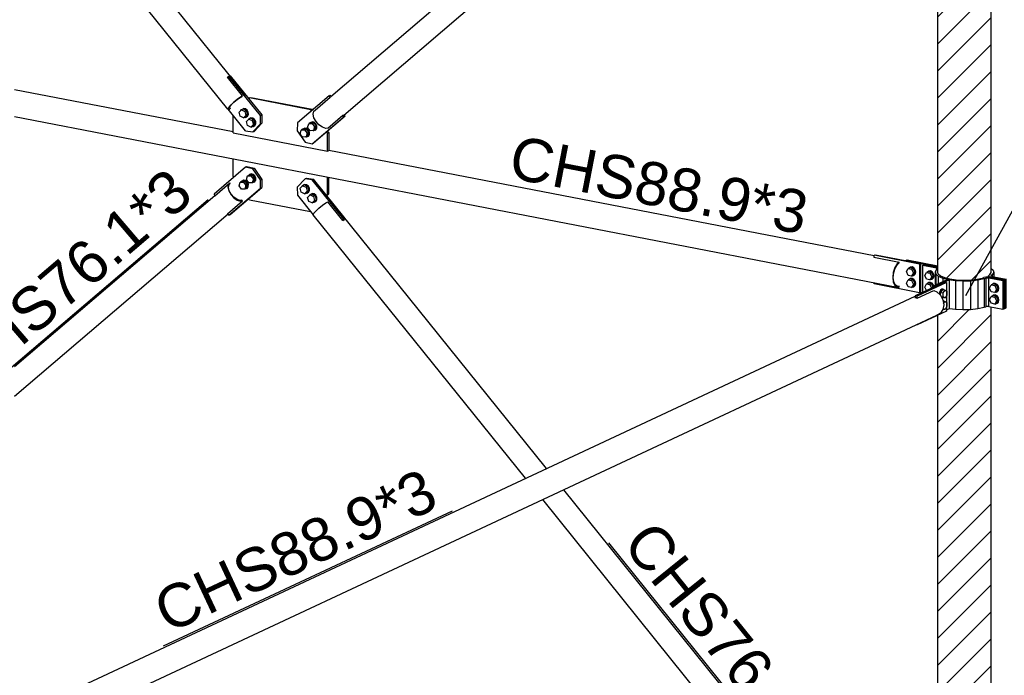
# Model space of a CAD drawing. Header units: millimetres. Extents: x 0 to 142951, y 0 to 27942.
# Tile 38 of 70: x 48981 to 52254, y 9343 to 11522. Entities that reach past the tile are written whole.
import ezdxf

# ---------------------------------------------------------------- set-up
doc = ezdxf.new("R2010")
doc.units = ezdxf.units.MM
doc.styles.add('Arial', font='ARIAL.TTF', dxfattribs={"height": 0.2})

# ---------------------------------------------------------------- blocks, each defined once
blk = doc.blocks.new('Bolt-66048 - 51816')
at = {"color": 7}
for p, q in [((51928.2, 10684.6), (51934, 10694.9)), ((51934, 10672), (51928.2, 10684.6)), ((51939.4, 10697.5), (51934, 10694.9)), ((51934, 10694.9), (51945.7, 10692.7)), ((51945.7, 10669.8), (51934, 10672)), ((51936.3, 10696), (51938.9, 10698.5)), ((51938.9, 10698.5), (51940.6, 10699.3)), ((51938.9, 10698.5), (51945.2, 10699.2)), ((51951.1, 10695.2), (51939.4, 10697.5)), ((51946.9, 10699.9), (51940.6, 10699.3)), ((51945.2, 10699.2), (51951.6, 10696.1)), ((51951.1, 10695.2), (51945.7, 10692.7)), ((51945.7, 10692.7), (51951.5, 10680.1)), ((51951.5, 10680.1), (51945.7, 10669.8)), ((51945.7, 10669.8), (51951.1, 10672.3)), ((51953.2, 10696.8), (51946.9, 10699.9)), ((51951.6, 10671.3), (51948, 10670.9)), ((51956.9, 10682.6), (51951.1, 10695.2)), ((51951.1, 10672.3), (51956.9, 10682.6)), ((51956.9, 10682.6), (51951.5, 10680.1)), ((51951.6, 10696.1), (51956.2, 10689.9)), ((51956.2, 10675.6), (51951.6, 10671.3)), ((51951.6, 10671.3), (51953.2, 10672)), ((51957.8, 10690.7), (51953.2, 10696.8)), ((51953.2, 10672), (51957.8, 10676.4)), ((51956.2, 10689.9), (51957.9, 10682.4)), ((51957.9, 10682.4), (51956.2, 10675.6)), ((51959.5, 10683.2), (51957.8, 10690.7)), ((51957.8, 10676.4), (51959.5, 10683.2)), ((51928.2, 10646.5), (51934, 10656.8)), ((51934, 10633.9), (51928.2, 10646.5)), ((51939.4, 10659.3), (51934, 10656.8)), ((51934, 10656.8), (51945.7, 10654.5)), ((51936.3, 10657.8), (51938.9, 10660.3)), ((51938.9, 10660.3), (51940.6, 10661.1)), ((51938.9, 10660.3), (51945.2, 10661)), ((51951.1, 10657.1), (51939.4, 10659.3)), ((51946.9, 10661.8), (51940.6, 10661.1)), ((51945.2, 10661), (51951.6, 10657.9)), ((51951.1, 10657.1), (51945.7, 10654.5)), ((51945.7, 10654.5), (51951.5, 10642)), ((51951.5, 10642), (51945.7, 10631.6)), ((51953.2, 10658.7), (51946.9, 10661.8)), ((51956.9, 10644.5), (51951.1, 10657.1)), ((51951.1, 10634.2), (51956.9, 10644.5)), ((51956.9, 10644.5), (51951.5, 10642)), ((51951.6, 10657.9), (51956.2, 10651.8)), ((51956.2, 10637.5), (51951.6, 10633.1)), ((51957.8, 10652.5), (51953.2, 10658.7)), ((51953.2, 10633.9), (51957.8, 10638.2)), ((51956.2, 10651.8), (51957.9, 10644.3)), ((51957.9, 10644.3), (51956.2, 10637.5)), ((51959.5, 10645.1), (51957.8, 10652.5)), ((51957.8, 10638.2), (51959.5, 10645.1)), ((51945.7, 10631.6), (51934, 10633.9)), ((51945.7, 10631.6), (51951.1, 10634.2)), ((51951.6, 10633.1), (51948, 10632.7)), ((51951.6, 10633.1), (51953.2, 10633.9))]:
    blk.add_line(p, q, dxfattribs=at)
blk = doc.blocks.new('Part-64531 - 51816')
at = {"color": 7}
for p, q in [((51867.6, 7690.2), (53280.3, 10420.6)), ((53270, 10356.1), (53303.7, 10421.2)), ((53280.3, 10420.6), (53287.9, 10423.3)), ((53287.9, 10423.3), (53292.4, 10423)), ((53303.7, 10421.2), (53312.4, 10418.6)), ((53312.4, 10418.6), (53325.6, 10411.8)), ((53325.6, 10411.8), (53336.8, 10403.4)), ((51931.4, 7650.6), (53344.2, 10381.1)), ((53336.8, 10403.4), (53344.3, 10394.6)), ((53346.9, 10386.8), (53344.2, 10381.1)), ((53344.3, 10394.6), (53346.9, 10386.8)), ((53261.5, 10357.7), (53262.3, 10359.2)), ((53261.5, 10357.7), (53265.4, 10357.5)), ((53265.4, 10357.5), (53270, 10356.1)), ((51922.6, 7756.5), (51924.6, 7755.9)), ((51890.9, 7690.8), (51924.6, 7755.9)), ((51923.6, 7754.8), (51924, 7754.7)), ((51875.1, 7692.9), (51867.6, 7690.2)), ((51870.1, 7688.6), (51877, 7691.1)), ((51879.7, 7692.6), (51875.1, 7692.9)), ((51877, 7691.1), (51878.9, 7691)), ((51891.9, 7689.1), (51890.9, 7690.8)), ((51899.6, 7688.1), (51890.9, 7690.8)), ((51867.6, 7690.2), (51864.9, 7684.5)), ((51864.9, 7684.5), (51865.2, 7683.6)), ((51867.6, 7683.3), (51870.1, 7688.6)), ((51867.7, 7683.1), (51867.6, 7683.3)), ((51891.9, 7689.1), (51899.6, 7686.7)), ((51912.8, 7681.4), (51899.6, 7688.1)), ((51899.6, 7686.7), (51911.8, 7680.6)), ((51911.8, 7680.6), (51922.1, 7672.8)), ((51924, 7673), (51912.8, 7681.4)), ((51915.5, 7650.1), (51925.3, 7669.1)), ((51922.1, 7672.8), (51929, 7664.7)), ((51931.5, 7664.2), (51924, 7673)), ((51929, 7664.7), (51931.4, 7657.5)), ((51934.1, 7656.4), (51931.5, 7664.2)), ((51916.5, 7648.4), (51915.5, 7650.1)), ((51922, 7649.7), (51915.5, 7650.1)), ((51916.5, 7648.4), (51923.9, 7647.9)), ((51928.9, 7652.2), (51922, 7649.7)), ((51923.9, 7647.9), (51931.4, 7650.6)), ((51931.4, 7657.5), (51928.9, 7652.2)), ((51931.4, 7650.6), (51934.1, 7656.4))]:
    blk.add_line(p, q, dxfattribs=at)
blk = doc.blocks.new('Part-80323 - 51816')
at = {"color": 7}
for p, q in [((49929.5, 10992.7), (49903.2, 10965.6)), ((49903.2, 10965.6), (49904.2, 10938.5)), ((49929.5, 10992.7), (49933.8, 10994.8)), ((49953.3, 10989.2), (49929.5, 10992.7)), ((49933.8, 10994.8), (49957.6, 10991.2)), ((49953.3, 10989.2), (49957.6, 10991.2)), ((50058.3, 10858.9), (49953.3, 10989.2)), ((50062.6, 10860.9), (49957.6, 10991.2)), ((49904.2, 10938.5), (49956.7, 10873.3)), ((50054.5, 10855), (50058.3, 10858.9)), ((50062.6, 10860.9), (50057.9, 10856)), ((50058.3, 10858.9), (50062.6, 10860.9))]:
    blk.add_line(p, q, dxfattribs=at)
blk = doc.blocks.new('Part-66089 - 51816')
at = {"color": 7}
for p, q in [((51870.8, 12851.4), (51920.9, 12894.1)), ((51916.8, 12890.2), (51914.8, 12880.3)), ((51914.8, 12880.3), (51917.4, 12868.2)), ((51920.9, 12894.1), (51916.8, 12890.2)), ((51917.2, 12879.2), (51919, 12888.2)), ((51919.6, 12868), (51917.2, 12879.2)), ((51917.4, 12868.2), (51924.1, 12855.7)), ((51919, 12888.2), (51922.6, 12891.7)), ((51925.8, 12856.5), (51919.6, 12868)), ((51922.6, 12891.7), (51920.9, 12894.1)), ((50014.8, 11266.4), (51871.8, 12852.4)), ((51870.8, 12851.4), (51871.9, 12852.4)), ((51913.1, 12791.3), (51963.2, 12834)), ((51924.1, 12855.7), (51934, 12844.6)), ((51934.9, 12846.3), (51925.8, 12856.5)), ((51934, 12844.6), (51945.5, 12836.7)), ((51945.5, 12839), (51934.9, 12846.3)), ((51956, 12835.7), (51945.5, 12839)), ((51945.5, 12836.7), (51956.9, 12833.1)), ((51961.5, 12836.4), (51956, 12835.7)), ((51956.9, 12833.1), (51963.2, 12834)), ((51963.2, 12834), (51961.5, 12836.4)), ((50058.2, 11204.7), (51915.2, 12790.7)), ((51913.1, 12791.3), (51914.7, 12791.5)), ((49962.6, 11221.6), (50012.7, 11264.3)), ((50012.7, 11264.3), (50014.8, 11266.4)), ((49956.6, 11207.8), (49958.5, 11217.6)), ((49959.2, 11195.7), (49956.6, 11207.8)), ((49958.5, 11217.6), (49962.6, 11221.6)), ((49965.9, 11183.2), (49959.2, 11195.7)), ((50004.9, 11161.5), (50055, 11204.2)), ((50055, 11204.2), (50058.2, 11204.7)), ((49975.8, 11172.1), (49965.9, 11183.2)), ((49987.3, 11164.2), (49975.8, 11172.1)), ((49998.7, 11160.6), (49987.3, 11164.2)), ((50004.9, 11161.5), (49998.7, 11160.6))]:
    blk.add_line(p, q, dxfattribs=at)
blk = doc.blocks.new('Bolt-66107 - 51816')
at = {"color": 7}
for p, q in [((49735, 10990.5), (49738.4, 11002.5)), ((49743.8, 11005), (49738.4, 11002.5)), ((49738.4, 11002.5), (49749.8, 11003.2)), ((49742.1, 11004.2), (49743.2, 11005.9)), ((49743.2, 11005.9), (49749, 11008.2)), ((49743.2, 11005.9), (49744.8, 11006.7)), ((49755.2, 11005.7), (49743.8, 11005)), ((49750.6, 11009), (49744.8, 11006.7)), ((49749, 11008.2), (49755.5, 11006.7)), ((49755.2, 11005.7), (49749.8, 11003.2)), ((49749.8, 11003.2), (49757.7, 10991.9)), ((49757.1, 11007.4), (49750.6, 11009)), ((49763.1, 10994.5), (49755.2, 11005.7)), ((49755.5, 11006.7), (49761, 11001.7)), ((49762.6, 11002.4), (49757.1, 11007.4)), ((49761, 11001.7), (49764, 10994.5)), ((49765.7, 10995.3), (49762.6, 11002.4)), ((49710.3, 10969.4), (49713.7, 10981.4)), ((49718.2, 10958.2), (49710.3, 10969.4)), ((49719.1, 10983.9), (49713.7, 10981.4)), ((49713.7, 10981.4), (49725.1, 10982.1)), ((49717.4, 10983.1), (49718.5, 10984.8)), ((49718.5, 10984.8), (49724.2, 10987.1)), ((49718.5, 10984.8), (49720.1, 10985.6)), ((49730.5, 10984.6), (49719.1, 10983.9)), ((49725.9, 10987.9), (49720.1, 10985.6)), ((49724.2, 10987.1), (49730.8, 10985.6)), ((49730.5, 10984.6), (49725.1, 10982.1)), ((49725.1, 10982.1), (49733, 10970.8)), ((49732.4, 10986.3), (49725.9, 10987.9)), ((49733, 10970.8), (49729.5, 10958.9)), ((49738.4, 10973.4), (49730.5, 10984.6)), ((49730.8, 10985.6), (49736.3, 10980.6)), ((49737.9, 10981.3), (49732.4, 10986.3)), ((49738.4, 10973.4), (49733, 10970.8)), ((49734.9, 10961.4), (49738.4, 10973.4)), ((49742.9, 10979.3), (49735, 10990.5)), ((49739.1, 10966.1), (49735.6, 10960.5)), ((49736.3, 10980.6), (49739.3, 10973.4)), ((49737.2, 10961.2), (49740.7, 10966.8)), ((49741, 10974.2), (49737.9, 10981.3)), ((49739.3, 10973.4), (49739.1, 10966.1)), ((49740.7, 10966.8), (49741, 10974.2)), ((49754.2, 10980), (49742.9, 10979.3)), ((49754.5, 10979.3), (49752, 10979.9)), ((49757.7, 10991.9), (49754.2, 10980)), ((49759.6, 10982.5), (49754.2, 10980)), ((49760.3, 10981.6), (49754.5, 10979.3)), ((49763.1, 10994.5), (49757.7, 10991.9)), ((49759.6, 10982.5), (49763.1, 10994.5)), ((49763.8, 10987.2), (49760.3, 10981.6)), ((49760.3, 10981.6), (49761.9, 10982.3)), ((49761.9, 10982.3), (49765.4, 10987.9)), ((49764, 10994.5), (49763.8, 10987.2)), ((49765.4, 10987.9), (49765.7, 10995.3)), ((49729.5, 10958.9), (49718.2, 10958.2)), ((49729.8, 10958.2), (49727.3, 10958.7)), ((49734.9, 10961.4), (49729.5, 10958.9)), ((49735.6, 10960.5), (49729.8, 10958.2)), ((49735.6, 10960.5), (49737.2, 10961.2))]:
    blk.add_line(p, q, dxfattribs=at)
blk = doc.blocks.new('Bolt-66105 - 51816')
at = {"color": 7}
for p, q in [((49913.4, 10961.8), (49921.3, 10970)), ((49919.7, 10968.3), (49920.9, 10970.7)), ((49920.9, 10970.7), (49926.4, 10973.6)), ((49926.7, 10972.5), (49921.3, 10970)), ((49921.3, 10970), (49932.7, 10964.9)), ((49926.4, 10973.6), (49928.1, 10974.4)), ((49926.4, 10973.6), (49933, 10972.7)), ((49938.1, 10967.4), (49926.7, 10972.5)), ((49934.6, 10973.4), (49928.1, 10974.4)), ((49938.1, 10967.4), (49932.7, 10964.9)), ((49932.7, 10964.9), (49936.1, 10951.6)), ((49933, 10972.7), (49938.7, 10968.1)), ((49940.4, 10968.9), (49934.6, 10973.4)), ((49938.1, 10967.4), (49941.6, 10954.1)), ((49938.7, 10968.1), (49942.2, 10961.2)), ((49943.9, 10961.9), (49940.4, 10968.9)), ((49916.9, 10948.5), (49913.4, 10961.8)), ((49928.2, 10943.4), (49916.9, 10948.5)), ((49936.1, 10951.6), (49928.2, 10943.4)), ((49928.2, 10943.4), (49933.6, 10946)), ((49933.9, 10944.9), (49931.9, 10945.2)), ((49941.6, 10954.1), (49933.6, 10946)), ((49939.5, 10947.7), (49933.9, 10944.9)), ((49933.9, 10944.9), (49935.6, 10945.6)), ((49935.6, 10945.6), (49941.1, 10948.5)), ((49936.1, 10951.6), (49941.6, 10954.1)), ((49938.1, 10931.2), (49946, 10939.3)), ((49941.6, 10917.9), (49938.1, 10931.2)), ((49942.5, 10953.7), (49939.5, 10947.7)), ((49941.1, 10948.5), (49944.1, 10954.5)), ((49942.2, 10961.2), (49942.5, 10953.7)), ((49944.1, 10954.5), (49943.9, 10961.9)), ((49944.4, 10937.6), (49945.6, 10940.1)), ((49945.6, 10940.1), (49951.2, 10943)), ((49951.4, 10941.9), (49946, 10939.3)), ((49946, 10939.3), (49957.4, 10934.2)), ((49951.2, 10943), (49952.8, 10943.7)), ((49951.2, 10943), (49957.7, 10942)), ((49962.8, 10936.8), (49951.4, 10941.9)), ((49959.3, 10942.7), (49952.8, 10943.7)), ((49962.8, 10936.8), (49957.4, 10934.2)), ((49957.4, 10934.2), (49960.9, 10920.9)), ((49957.7, 10942), (49963.5, 10937.4)), ((49965.1, 10938.2), (49959.3, 10942.7)), ((49962.8, 10936.8), (49966.3, 10923.5)), ((49963.5, 10937.4), (49966.9, 10930.5)), ((49968.6, 10931.2), (49965.1, 10938.2)), ((49968.8, 10923.8), (49968.6, 10931.2)), ((49952.9, 10912.8), (49941.6, 10917.9)), ((49960.9, 10920.9), (49952.9, 10912.8)), ((49952.9, 10912.8), (49958.4, 10915.3)), ((49958.6, 10914.2), (49956.6, 10914.5)), ((49966.3, 10923.5), (49958.4, 10915.3)), ((49964.2, 10917.1), (49958.6, 10914.2)), ((49958.6, 10914.2), (49960.3, 10914.9)), ((49960.3, 10914.9), (49965.8, 10917.8)), ((49960.9, 10920.9), (49966.3, 10923.5)), ((49967.2, 10923), (49964.2, 10917.1)), ((49965.8, 10917.8), (49968.8, 10923.8)), ((49966.9, 10930.5), (49967.2, 10923))]:
    blk.add_line(p, q, dxfattribs=at)
blk = doc.blocks.new('Part-66103 - 51816')
at = {"color": 7}
for p, q in [((49690.1, 11001.2), (49690.1, 11059.2)), ((49692.3, 10998.2), (49690.1, 11001.2)), ((50003.7, 10940.5), (50003.7, 10998.6)), ((50008, 10942.5), (50008, 10997.8)), ((50000.8, 10937.6), (50003.7, 10940.5)), ((50008, 10942.5), (50001.9, 10936.2)), ((50003.7, 10940.5), (50008, 10942.5)), ((49744.9, 10923.3), (49742.1, 10927.4)), ((49744.9, 10923.3), (49948, 10884))]:
    blk.add_line(p, q, dxfattribs=at)
blk = doc.blocks.new('Part-66037 - 51816')
at = {"color": 7}
for p, q in [((51964.4, 10596.4), (52019, 10622)), ((52019, 10622), (52029.5, 10617.6)), ((52029.5, 10617.6), (52041.7, 10606)), ((52041.7, 10606), (52049.8, 10590.7)), ((49047, 9242.1), (51957.8, 10602.9)), ((51956.8, 10597.9), (51957.8, 10598.3)), ((51956.8, 10597.9), (51960.6, 10598)), ((51960.6, 10598), (51964.4, 10596.4)), ((52049.8, 10590.7), (52052.6, 10573.9)), ((52052.6, 10573.9), (52049.8, 10558.3)), ((49033, 9138.3), (52029.5, 10539.2)), ((52041.7, 10546.1), (52029.5, 10539.2)), ((52049.8, 10558.3), (52041.7, 10546.1)), ((48998.1, 9209.7), (49052.7, 9235.2)), ((49051.8, 9235.6), (49052.7, 9235.2)), ((48998.1, 9206.8), (48998.1, 9209.7)), ((49008.6, 9205.3), (48998.1, 9209.7)), ((48998.1, 9206.8), (49007.7, 9202.8)), ((49007.7, 9202.8), (49019, 9192.1)), ((49020.8, 9193.8), (49008.6, 9205.3)), ((49019, 9192.1), (49026.5, 9177.8)), ((49028.9, 9178.4), (49020.8, 9193.8)), ((49026.5, 9177.8), (49029.2, 9162.1)), ((49031.7, 9161.7), (49028.9, 9178.4)), ((49021.7, 9140.5), (49021.9, 9140.6)), ((49026.5, 9147.5), (49021.8, 9140.5)), ((49024.8, 9139.9), (49028.9, 9146)), ((49029.2, 9162.1), (49026.5, 9147.5)), ((49028.9, 9146), (49031.7, 9161.7))]:
    blk.add_line(p, q, dxfattribs=at)
blk = doc.blocks.new('Part-66039 - 51816')
at = {"color": 7}
for p, q in [((48963.9, 11290.2), (49690.1, 11149.7)), ((48963.9, 11199.7), (51897.8, 10632.2)), ((50008, 11088.3), (51820.7, 10737.6)), ((51819.6, 10732.5), (51820.7, 10733.5)), ((51819.6, 10732.5), (51904.6, 10716.1)), ((51897.8, 10710.6), (51890, 10697.7)), ((51891.1, 10696.3), (51898.4, 10708.2)), ((51904.6, 10716.1), (51897.8, 10710.6)), ((51898.4, 10708.2), (51904.6, 10713.3)), ((51904.6, 10713.3), (51904.6, 10716.1)), ((51884.8, 10681.6), (51882.9, 10664.5)), ((51884.6, 10665.2), (51886.3, 10681.2)), ((51890, 10697.7), (51884.8, 10681.6)), ((51886.3, 10681.2), (51891.1, 10696.3)), ((51882.9, 10664.5), (51884.8, 10649.1)), ((51886.3, 10650.9), (51884.6, 10665.2)), ((51884.8, 10649.1), (51890, 10637.8)), ((51891.1, 10640.3), (51886.3, 10650.9)), ((51890, 10637.8), (51897.8, 10632.2)), ((51898.4, 10635.2), (51891.1, 10640.3)), ((51894.7, 10637.8), (51904.6, 10635.9)), ((51897.8, 10632.2), (51904.6, 10633)), ((51904.6, 10635.9), (51898.4, 10635.2)), ((51904.6, 10633), (51904.6, 10635.9))]:
    blk.add_line(p, q, dxfattribs=at)
blk = doc.blocks.new('Part-66040 - 51816')
at = {"color": 7}
for p, q in [((51982.6, 10705.9), (51986.9, 10707.9)), ((51982.6, 10615.8), (51982.6, 10705.9)), ((51982.6, 10705.9), (52028.8, 10697)), ((51986.9, 10707.9), (52032.2, 10699.2)), ((52028.1, 10691.7), (52023.6, 10684.1)), ((52023.6, 10684.1), (52025.7, 10676.5)), ((52023.6, 10684.1), (52023.6, 10639.4)), ((52025.7, 10676.5), (52034.3, 10669.3)), ((52025.7, 10676.5), (52025.7, 10640.4)), ((52028.1, 10691.7), (52031.7, 10693.9)), ((52028.8, 10697), (52028.8, 10692.1)), ((52028.8, 10697), (52031.4, 10696.2)), ((52031.4, 10696.2), (52032.2, 10695.4)), ((52031.7, 10693.9), (52032.2, 10694.6)), ((52031.7, 10684), (52032.2, 10684.8)), ((52033.6, 10677), (52031.7, 10684)), ((52033.6, 10677), (52041.5, 10670.4)), ((52034.3, 10669.3), (52048.8, 10663)), ((52034.3, 10669.3), (52034.3, 10644.4)), ((52041.5, 10670.4), (52054.8, 10664.7)), ((52048.8, 10663), (52068.2, 10658.1)), ((52048.8, 10663), (52048.8, 10651.2)), ((52054.8, 10664.7), (52072.6, 10660.1)), ((52068.2, 10658.1), (52091.2, 10654.8)), ((52068.2, 10658.1), (52068.2, 10657.9)), ((52072.6, 10660.1), (52093.7, 10657.1)), ((52091.2, 10654.8), (52116.3, 10653.5)), ((52091.2, 10654.8), (52091.2, 10559.4)), ((52093.7, 10657.1), (52116.7, 10655.9)), ((52116.3, 10653.5), (52141.6, 10654.1)), ((52116.3, 10653.5), (52116.3, 10558.1)), ((52116.7, 10655.9), (52139.9, 10656.5)), ((52139.9, 10656.5), (52161.9, 10658.8)), ((52141.6, 10654.1), (52165.6, 10656.7)), ((52141.6, 10654.1), (52141.6, 10558.7)), ((52161.9, 10658.8), (52181.1, 10662.8)), ((52165.6, 10656.7), (52186.5, 10661)), ((52165.6, 10656.7), (52165.6, 10561.3)), ((52181.1, 10662.8), (52185.8, 10664.5)), ((52191.9, 10665.8), (52185.8, 10664.5)), ((52186.5, 10661), (52191.9, 10662.9)), ((52186.5, 10661), (52186.5, 10565.7)), ((52199.5, 10666.2), (52191.9, 10665.8)), ((52191.9, 10662.9), (52195, 10663.6)), ((52191.9, 10662.9), (52191.9, 10567.6)), ((52195, 10663.6), (52198.7, 10663.8)), ((52198.7, 10663.8), (52202.3, 10663.4)), ((52206.7, 10665.4), (52199.5, 10666.2)), ((52202.3, 10663.4), (52248.6, 10654.5)), ((52202.3, 10568), (52202.3, 10663.4)), ((52206.7, 10665.4), (52252.9, 10656.5)), ((52252.9, 10656.5), (52248.6, 10654.5)), ((52248.6, 10654.5), (52248.6, 10559.1)), ((52252.9, 10561.1), (52252.9, 10656.5)), ((52071.3, 10562.3), (52091.2, 10559.4)), ((52091.2, 10559.4), (52116.3, 10558.1)), ((52116.3, 10558.1), (52141.6, 10558.7)), ((52141.6, 10558.7), (52165.6, 10561.3)), ((52165.6, 10561.3), (52186.5, 10565.7)), ((52186.5, 10565.7), (52191.9, 10567.6)), ((52195, 10568.2), (52191.9, 10567.6)), ((52198.7, 10568.4), (52195, 10568.2)), ((52202.3, 10568), (52198.7, 10568.4)), ((52202.3, 10568), (52248.6, 10559.1)), ((52248.6, 10559.1), (52252.9, 10561.1))]:
    blk.add_line(p, q, dxfattribs=at)
blk = doc.blocks.new('Part-66041 - 51816')
at = {"color": 7}
for p, q in [((51926, 10721.2), (51930.3, 10723.2)), ((51926, 10721.2), (52032.2, 10700.6)), ((51930.3, 10723.2), (52032.2, 10703.5)), ((52203, 10672.5), (52201.5, 10670.3)), ((52201.5, 10666), (52201.5, 10670.3)), ((52201.5, 10670.3), (52203.6, 10668.1)), ((52203, 10672.5), (52206.1, 10674.5)), ((52206.1, 10674.5), (52210.3, 10681.4)), ((52209.5, 10670.4), (52210.2, 10671.5)), ((52210.5, 10669.3), (52209.5, 10670.4)), ((52209.8, 10694.3), (52216.2, 10688.9)), ((52210.3, 10681.4), (52209.8, 10683.2)), ((52213.8, 10673.8), (52210.2, 10671.5)), ((52210.2, 10671.5), (52210.2, 10669.6)), ((52213.1, 10668.5), (52210.5, 10669.3)), ((52218.3, 10681.3), (52213.8, 10673.8)), ((52213.8, 10673.8), (52213.8, 10668.3)), ((52216.2, 10688.9), (52218.3, 10681.3)), ((52218.3, 10681.3), (52218.3, 10667.5)), ((52203.6, 10668.1), (52208.8, 10666.4)), ((52208.8, 10666.4), (52255, 10657.5)), ((52208.8, 10665), (52208.8, 10666.4)), ((52213.1, 10668.5), (52259.4, 10659.5)), ((52259.4, 10659.5), (52255, 10657.5)), ((52255, 10657.5), (52255, 10562.1)), ((52259.4, 10564.2), (52259.4, 10659.5)), ((51976.4, 10616), (51981.1, 10615.1)), ((52252.9, 10562.6), (52255, 10562.1)), ((52255, 10562.1), (52259.4, 10564.2))]:
    blk.add_line(p, q, dxfattribs=at)
blk = doc.blocks.new('Part-66044 - 51816')
at = {"color": 7}
for p, q in [((51820.7, 10738.7), (51825, 10740.7)), ((51972.1, 10709.4), (51820.7, 10738.7)), ((51820.7, 10732.3), (51820.7, 10738.7)), ((51825, 10740.7), (51976.4, 10711.4)), ((51976.4, 10711.4), (51972.1, 10709.4)), ((51972.1, 10709.4), (51972.1, 10614)), ((51976.4, 10616), (51976.4, 10711.4)), ((51820.7, 10643.3), (51820.7, 10647.2)), ((51972.1, 10614), (51820.7, 10643.3)), ((51972.1, 10614), (51976.4, 10616))]:
    blk.add_line(p, q, dxfattribs=at)
blk = doc.blocks.new('Bolt-66046 - 51816')
at = {"color": 7}
for p, q in [((52204.6, 10629.7), (52210.5, 10640)), ((52215.9, 10642.6), (52210.5, 10640)), ((52210.5, 10640), (52222.1, 10637.8)), ((52212.7, 10641.1), (52215.4, 10643.6)), ((52215.4, 10643.6), (52217, 10644.4)), ((52215.4, 10643.6), (52221.7, 10644.3)), ((52227.5, 10640.3), (52215.9, 10642.6)), ((52223.3, 10645), (52217, 10644.4)), ((52221.7, 10644.3), (52228, 10641.2)), ((52227.5, 10640.3), (52222.1, 10637.8)), ((52222.1, 10637.8), (52227.9, 10625.2)), ((52229.6, 10641.9), (52223.3, 10645)), ((52233.4, 10627.7), (52227.5, 10640.3)), ((52228, 10641.2), (52232.6, 10635)), ((52234.2, 10635.8), (52229.6, 10641.9)), ((52210.5, 10617.1), (52204.6, 10629.7)), ((52222.1, 10614.9), (52210.5, 10617.1)), ((52215.9, 10604.4), (52210.5, 10601.9)), ((52212.7, 10602.9), (52215.4, 10605.4)), ((52215.4, 10605.4), (52217, 10606.2)), ((52215.4, 10605.4), (52221.7, 10606.1)), ((52227.5, 10602.2), (52215.9, 10604.4)), ((52223.3, 10606.9), (52217, 10606.2)), ((52221.7, 10606.1), (52228, 10603)), ((52227.9, 10625.2), (52222.1, 10614.9)), ((52222.1, 10614.9), (52227.5, 10617.4)), ((52229.6, 10603.8), (52223.3, 10606.9)), ((52228, 10616.4), (52224.5, 10616)), ((52227.5, 10617.4), (52233.4, 10627.7)), ((52233.4, 10627.7), (52227.9, 10625.2)), ((52232.6, 10620.7), (52228, 10616.4)), ((52228, 10616.4), (52229.6, 10617.1)), ((52229.6, 10617.1), (52234.2, 10621.5)), ((52234.2, 10597.6), (52229.6, 10603.8)), ((52232.6, 10635), (52234.3, 10627.5)), ((52234.3, 10627.5), (52232.6, 10620.7)), ((52235.9, 10628.3), (52234.2, 10635.8)), ((52234.2, 10621.5), (52235.9, 10628.3)), ((52204.6, 10591.6), (52210.5, 10601.9)), ((52210.5, 10579), (52204.6, 10591.6)), ((52210.5, 10601.9), (52222.1, 10599.6)), ((52222.1, 10576.7), (52210.5, 10579)), ((52227.5, 10602.2), (52222.1, 10599.6)), ((52222.1, 10599.6), (52227.9, 10587.1)), ((52227.9, 10587.1), (52222.1, 10576.7)), ((52222.1, 10576.7), (52227.5, 10579.3)), ((52228, 10578.2), (52224.5, 10577.8)), ((52233.4, 10589.6), (52227.5, 10602.2)), ((52227.5, 10579.3), (52233.4, 10589.6)), ((52233.4, 10589.6), (52227.9, 10587.1)), ((52228, 10603), (52232.6, 10596.9)), ((52232.6, 10582.6), (52228, 10578.2)), ((52228, 10578.2), (52229.6, 10579)), ((52229.6, 10579), (52234.2, 10583.3)), ((52232.6, 10596.9), (52234.3, 10589.4)), ((52234.3, 10589.4), (52232.6, 10582.6)), ((52235.9, 10590.2), (52234.2, 10597.6)), ((52234.2, 10583.3), (52235.9, 10590.2))]:
    blk.add_line(p, q, dxfattribs=at)
blk = doc.blocks.new('Bolt-66047 - 51816')
at = {"color": 7}
for p, q in [((51989.1, 10671.4), (51994.9, 10681.7)), ((51994.9, 10658.8), (51989.1, 10671.4)), ((52000.3, 10684.2), (51994.9, 10681.7)), ((51994.9, 10681.7), (52006.6, 10679.5)), ((51997.2, 10682.8), (51999.9, 10685.3)), ((51999.9, 10685.3), (52006.2, 10686)), ((51999.9, 10685.3), (52001.5, 10686)), ((52012, 10682), (52000.3, 10684.2)), ((52007.8, 10686.7), (52001.5, 10686)), ((52006.2, 10686), (52012.5, 10682.8)), ((52012, 10682), (52006.6, 10679.5)), ((52006.6, 10679.5), (52012.4, 10666.9)), ((52014.1, 10683.6), (52007.8, 10686.7)), ((52017.8, 10669.4), (52012, 10682)), ((52012, 10659.1), (52017.8, 10669.4)), ((52017.8, 10669.4), (52012.4, 10666.9)), ((52012.5, 10682.8), (52017.1, 10676.7)), ((52018.7, 10677.5), (52014.1, 10683.6)), ((52017.1, 10676.7), (52018.8, 10669.2)), ((52018.8, 10669.2), (52017.1, 10662.4)), ((52020.4, 10670), (52018.7, 10677.5)), ((52018.7, 10663.2), (52020.4, 10670)), ((51989.1, 10633.2), (51994.9, 10643.6)), ((52006.6, 10656.6), (51994.9, 10658.8)), ((52000.3, 10646.1), (51994.9, 10643.6)), ((51994.9, 10643.6), (52006.6, 10641.3)), ((51997.2, 10644.6), (51999.9, 10647.1)), ((51999.9, 10647.1), (52001.5, 10647.9)), ((51999.9, 10647.1), (52006.2, 10647.8)), ((52012, 10643.8), (52000.3, 10646.1)), ((52007.8, 10648.6), (52001.5, 10647.9)), ((52006.2, 10647.8), (52012.5, 10644.7)), ((52012.4, 10666.9), (52006.6, 10656.6)), ((52006.6, 10656.6), (52012, 10659.1)), ((52012, 10643.8), (52006.6, 10641.3)), ((52006.6, 10641.3), (52012, 10629.6)), ((52014.1, 10645.5), (52007.8, 10648.6)), ((52012.5, 10658.1), (52008.9, 10657.7)), ((52015.9, 10635.3), (52012, 10643.8)), ((52017.1, 10662.4), (52012.5, 10658.1)), ((52012.5, 10658.1), (52014.1, 10658.8)), ((52012.5, 10644.7), (52017.1, 10638.6)), ((52014.1, 10658.8), (52018.7, 10663.2)), ((52018.7, 10639.3), (52014.1, 10645.5)), ((52017.1, 10638.6), (52017.5, 10636.6)), ((52019.2, 10637.4), (52018.7, 10639.3)), ((51994.6, 10621.4), (51989.1, 10633.2))]:
    blk.add_line(p, q, dxfattribs=at)
blk = doc.blocks.new('Part-66054 - 51816')
at = {"color": 7}
for p, q in [((52015.9, 10635.9), (52064.6, 10658.6)), ((52071.3, 10657.3), (52022.7, 10634.6)), ((52064.6, 10658.6), (52071.3, 10657.3)), ((52071.3, 10561.9), (52071.3, 10657.3)), ((52022.7, 10634.6), (52015.9, 10635.9)), ((52015.9, 10631.4), (52015.9, 10635.9)), ((52061.9, 10557.5), (52071.3, 10561.9))]:
    blk.add_line(p, q, dxfattribs=at)
blk = doc.blocks.new('Part-66055 - 51816')
at = {"color": 7}
for p, q in [((52055.1, 10649.7), (51957.8, 10604.2)), ((52061.9, 10648.4), (51964.5, 10602.9)), ((52055.1, 10649.7), (52061.9, 10648.4)), ((52061.9, 10648.4), (52061.9, 10553.1)), ((51957.8, 10604.2), (51957.8, 10597.9)), ((51964.5, 10602.9), (51957.8, 10604.2)), ((51964.5, 10596.5), (51964.5, 10602.9)), ((52061.9, 10553.1), (51964.5, 10507.5)), ((51964.5, 10507.5), (51962.5, 10507.9)), ((51964.5, 10507.5), (51964.5, 10508.8))]:
    blk.add_line(p, q, dxfattribs=at)
blk = doc.blocks.new('Bolt-66056 - 51816')
at = {"color": 7}
for p, q in [((52038.6, 10616.1), (52037.7, 10609.8)), ((52041.6, 10622.7), (52038.6, 10616.1)), ((52040, 10607.9), (52041.1, 10615.6)), ((52040.1, 10607.5), (52040, 10607.9)), ((52041.1, 10615.6), (52044.1, 10622.2)), ((52045.6, 10626.5), (52041.6, 10622.7)), ((52048.2, 10625), (52041.7, 10615.3)), ((52041.7, 10606), (52041.7, 10615.3)), ((52041.7, 10615.3), (52050.1, 10613.7)), ((52044.1, 10622.2), (52048.2, 10626)), ((52049.7, 10626.5), (52045.6, 10626.5)), ((52048.2, 10626), (52052.2, 10626)), ((52048.2, 10625), (52056.6, 10623.3)), ((52049.7, 10626.5), (52052.2, 10626)), ((52050.1, 10613.7), (52056.6, 10623.3)), ((52050.1, 10600.5), (52050.1, 10613.7)), ((52052.2, 10626), (52053.9, 10623.8)), ((52056.6, 10623.3), (52063.1, 10619.8)), ((52063.1, 10606.5), (52056.6, 10596.9)), ((52063.1, 10619.8), (52063.1, 10606.5)), ((52044, 10601.7), (52050.1, 10600.5)), ((52044.6, 10600.5), (52048.2, 10598.5)), ((52046.2, 10597.4), (52048.2, 10597.4)), ((52048.2, 10598.5), (52056.6, 10596.9)), ((52048.2, 10597.4), (52049.1, 10598.3)), ((52056.6, 10596.9), (52050.1, 10600.5)), ((52050.2, 10588.3), (52052.2, 10587.9)), ((52050.2, 10587.9), (52052.2, 10587.9)), ((52050.5, 10586.4), (52056.6, 10585.2)), ((52051.9, 10578.2), (52056.6, 10585.2)), ((52052.2, 10587.9), (52053.9, 10585.7)), ((52056.6, 10585.2), (52063.1, 10581.6)), ((52063.1, 10581.6), (52063.1, 10568.4)), ((52050.1, 10560), (52056.6, 10558.7)), ((52056.6, 10558.7), (52050.5, 10562.1)), ((52063.1, 10568.4), (52056.6, 10558.7))]:
    blk.add_line(p, q, dxfattribs=at)
blk = doc.blocks.new('Part-66088 - 51816')
at = {"color": 7}
for p, q in [((47734.1, 13677.4), (47745.6, 13686.8)), ((47745.6, 13686.8), (47757, 13694.8)), ((47757, 13694.8), (47763.2, 13698.3)), ((47813.3, 13636.2), (47763.2, 13698.3)), ((47773.9, 13701.1), (47774.7, 13700.4)), ((49732.9, 11270.3), (47774.7, 13700.4)), ((47714.9, 13655), (47717.4, 13660.2)), ((49673.1, 11224.9), (47714.9, 13655)), ((47717.4, 13660.2), (47724.2, 13668.1)), ((47724.2, 13668.1), (47734.1, 13677.4)), ((47813.3, 13636.2), (47816.5, 13638)), ((47816.2, 13637.9), (47816.2, 13637.9)), ((47816.5, 13638), (47818.7, 13638.7)), ((47818.7, 13638.7), (47817.9, 13639.7)), ((49674.7, 11332.2), (49671.4, 11330.3)), ((49721.5, 11268.2), (49671.4, 11330.3)), ((49671.9, 11329.8), (49673, 11330.4)), ((49673, 11330.4), (49673.2, 11330.5)), ((49674.9, 11332.3), (49674.7, 11332.2)), ((49715.2, 11264.7), (49703.8, 11256.7)), ((49703.8, 11256), (49714.2, 11263.3)), ((49714.2, 11263.3), (49719.7, 11266.5)), ((49721.5, 11268.2), (49715.2, 11264.7)), ((49719.7, 11266.5), (49721.5, 11268.2)), ((49732.9, 11270.3), (49732.2, 11271)), ((49732.8, 11270.1), (49732.9, 11270.3)), ((49675.7, 11230.1), (49673.1, 11224.9)), ((49675.5, 11226.7), (49677.8, 11231.5)), ((49677.3, 11225.1), (49675.5, 11226.7)), ((49682.4, 11238), (49675.7, 11230.1)), ((49680.9, 11226.3), (49677.3, 11225.1)), ((49677.4, 11230.6), (49680.9, 11226.3)), ((49677.8, 11231.5), (49684.1, 11238.8)), ((49680.9, 11226.3), (49679.2, 11224.5)), ((49692.3, 11247.3), (49682.4, 11238)), ((49684.1, 11238.8), (49693.2, 11247.3)), ((49703.8, 11256.7), (49692.3, 11247.3)), ((49693.2, 11247.3), (49703.8, 11256)), ((49673.1, 11224.9), (49675.1, 11223.2)), ((49675.1, 11223.2), (49679.2, 11224.5))]:
    blk.add_line(p, q, dxfattribs=at)
blk = doc.blocks.new('Part-66090 - 51816')
at = {"color": 7}
for p, q in [((49975.8, 10895.5), (49987.3, 10904.9)), ((49987.3, 10904.9), (49998.7, 10912.9)), ((49998.7, 10912.9), (50004.9, 10916.5)), ((50055, 10854.4), (50004.9, 10916.5)), ((50016.4, 10918.5), (50015.6, 10919.2)), ((50732.4, 10030), (50016.4, 10918.5)), ((49956.6, 10873.2), (49959.2, 10878.4)), ((50662.4, 9997.3), (49956.6, 10873.2)), ((49959.2, 10878.4), (49965.9, 10886.2)), ((49965.9, 10886.2), (49975.8, 10895.5)), ((50055, 10854.4), (50058.2, 10856.2)), ((50057.9, 10856), (50057.9, 10856)), ((50058.2, 10856.2), (50060.4, 10856.9)), ((50060.4, 10856.9), (50059.6, 10857.8)), ((51903.8, 8576.3), (50789.3, 9959.4)), ((51789.7, 8598.4), (50719.3, 9926.7)), ((51914.8, 8443.1), (51876, 8491.2)), ((51948.8, 8477.1), (51945.5, 8474.8)), ((51945.5, 8474.1), (51949.5, 8477)), ((51917.4, 8448.3), (51914.8, 8443.1)), ((51917.2, 8444.9), (51919.6, 8449.7)), ((51919, 8443.3), (51917.2, 8444.9)), ((51924.1, 8456.2), (51917.4, 8448.3)), ((51922.6, 8444.4), (51919, 8443.3)), ((51922.6, 8444.4), (51919.1, 8448.7)), ((51919.6, 8449.7), (51925.8, 8456.9)), ((51920.9, 8442.6), (51922.6, 8444.4)), ((51934, 8465.5), (51924.1, 8456.2)), ((51925.8, 8456.9), (51934.9, 8465.5)), ((51945.5, 8474.8), (51934, 8465.5)), ((51934.9, 8465.5), (51945.5, 8474.1)), ((51914.8, 8443.1), (51916.8, 8441.3)), ((51916.8, 8441.3), (51920.9, 8442.6))]:
    blk.add_line(p, q, dxfattribs=at)
blk = doc.blocks.new('Part-66091 - 51816')
at = {"color": 7}
for p, q in [((49629.1, 10936.7), (49679.2, 10979.5)), ((49675.1, 10975.5), (49673.1, 10965.7)), ((49673.1, 10965.7), (49675.7, 10953.6)), ((49679.2, 10979.5), (49675.1, 10975.5)), ((49675.5, 10964.5), (49677.3, 10973.5)), ((49677.8, 10953.4), (49675.5, 10964.5)), ((49677.3, 10973.5), (49680.9, 10977)), ((49680.9, 10977), (49679.2, 10979.5)), ((48963.9, 10368.8), (49630.1, 10937.8)), ((49629.1, 10936.7), (49630.1, 10937.7)), ((49675.7, 10953.6), (49682.4, 10941.1)), ((49684.1, 10941.8), (49677.8, 10953.4)), ((49682.4, 10941.1), (49692.3, 10930)), ((49693.2, 10931.6), (49684.1, 10941.8)), ((49703.8, 10924.3), (49693.2, 10931.6)), ((49671.4, 10876.6), (49721.5, 10919.4)), ((49692.3, 10930), (49703.8, 10922.1)), ((49714.2, 10921), (49703.8, 10924.3)), ((49703.8, 10922.1), (49715.2, 10918.5)), ((49719.7, 10921.8), (49714.2, 10921)), ((49715.2, 10918.5), (49721.5, 10919.4)), ((49721.5, 10919.4), (49719.7, 10921.8)), ((48963.9, 10270), (49673.5, 10876.1)), ((49671.4, 10876.6), (49673, 10876.8)), ((47849, 9416.6), (48786.3, 10217.1)), ((47889.9, 9352.7), (48786.3, 10118.3)), ((47763.2, 9246.8), (47801.3, 9279.3)), ((47761, 9246.5), (47763.2, 9246.8))]:
    blk.add_line(p, q, dxfattribs=at)
blk = doc.blocks.new('Part-66098 - 51816')
at = {"color": 7}
for p, q in [((49744.9, 11261.6), (49742.1, 11258.7)), ((49744.9, 11261.6), (49749.3, 11263.6)), ((49948.9, 11222.2), (49744.9, 11261.6)), ((49749.3, 11263.6), (49953.2, 11224.2)), ((49690.1, 11145.5), (49690.1, 11204.1)), ((49948.9, 11222.2), (49953.2, 11224.2)), ((49951, 11219.2), (49948.9, 11222.2)), ((49954.6, 11222.2), (49953.2, 11224.2)), ((49690.1, 11145.5), (50003.7, 11084.8)), ((50003.7, 11144.3), (50000.8, 11148.4)), ((50003.7, 11144.3), (50008, 11146.3)), ((50003.7, 11084.8), (50003.7, 11144.3)), ((50008, 11146.3), (50004.4, 11151.4)), ((50008, 11146.3), (50008, 11086.8)), ((50003.7, 11084.8), (50008, 11086.8))]:
    blk.add_line(p, q, dxfattribs=at)
blk = doc.blocks.new('Bolt-66100 - 51816')
at = {"color": 7}
for p, q in [((49921.6, 11158.3), (49927.4, 11160.7)), ((49923.2, 11159.1), (49929, 11161.4)), ((49927.4, 11160.7), (49933.9, 11159.1)), ((49935.6, 11159.9), (49929, 11161.4)), ((49941.1, 11154.8), (49935.6, 11159.9)), ((49938.1, 11164), (49941.6, 11176)), ((49946, 11152.8), (49938.1, 11164)), ((49947, 11178.5), (49941.6, 11176)), ((49941.6, 11176), (49952.9, 11176.7)), ((49945.3, 11177.7), (49946.3, 11179.4)), ((49946.3, 11179.4), (49952.1, 11181.8)), ((49946.3, 11179.4), (49948, 11180.2)), ((49947, 11178.5), (49958.4, 11179.2)), ((49948, 11180.2), (49953.7, 11182.5)), ((49952.1, 11181.8), (49958.6, 11180.2)), ((49952.9, 11176.7), (49958.4, 11179.2)), ((49952.9, 11176.7), (49960.9, 11165.5)), ((49960.3, 11181), (49953.7, 11182.5)), ((49960.9, 11165.5), (49957.4, 11153.5)), ((49958.4, 11179.2), (49966.3, 11168)), ((49958.6, 11180.2), (49964.2, 11175.2)), ((49965.8, 11175.9), (49960.3, 11181)), ((49966.3, 11168), (49960.9, 11165.5)), ((49962.8, 11156), (49966.3, 11168)), ((49966.9, 11160.7), (49963.5, 11155.1)), ((49964.2, 11175.2), (49967.2, 11168)), ((49965.1, 11155.9), (49968.6, 11161.5)), ((49968.8, 11168.8), (49965.8, 11175.9)), ((49967.2, 11168), (49966.9, 11160.7)), ((49968.6, 11161.5), (49968.8, 11168.8)), ((49913.4, 11142.9), (49916.9, 11154.9)), ((49921.3, 11131.7), (49913.4, 11142.9)), ((49922.3, 11157.4), (49916.9, 11154.9)), ((49916.9, 11154.9), (49928.2, 11155.6)), ((49920.5, 11156.6), (49921.6, 11158.3)), ((49932.7, 11132.4), (49921.3, 11131.7)), ((49921.6, 11158.3), (49923.2, 11159.1)), ((49922.3, 11157.4), (49933.6, 11158.1)), ((49928.2, 11155.6), (49933.6, 11158.1)), ((49928.2, 11155.6), (49936.1, 11144.4)), ((49933, 11131.7), (49930.5, 11132.3)), ((49936.1, 11144.4), (49932.7, 11132.4)), ((49932.7, 11132.4), (49938.1, 11134.9)), ((49938.7, 11134), (49933, 11131.7)), ((49933.6, 11158.1), (49941.6, 11146.9)), ((49933.9, 11159.1), (49939.5, 11154.1)), ((49941.6, 11146.9), (49936.1, 11144.4)), ((49938.1, 11134.9), (49941.6, 11146.9)), ((49942.2, 11139.6), (49938.7, 11134)), ((49938.7, 11134), (49940.4, 11134.8)), ((49939.5, 11154.1), (49942.5, 11146.9)), ((49940.4, 11134.8), (49943.9, 11140.3)), ((49944.1, 11147.7), (49941.1, 11154.8)), ((49942.5, 11146.9), (49942.2, 11139.6)), ((49943.9, 11140.3), (49944.1, 11147.7)), ((49957.4, 11153.5), (49946, 11152.8)), ((49957.7, 11152.8), (49955.2, 11153.4)), ((49957.4, 11153.5), (49962.8, 11156)), ((49963.5, 11155.1), (49957.7, 11152.8)), ((49963.5, 11155.1), (49965.1, 11155.9))]:
    blk.add_line(p, q, dxfattribs=at)
blk = doc.blocks.new('Bolt-66102 - 51816')
at = {"color": 7}
for p, q in [((49717.8, 11222.8), (49723.3, 11225.7)), ((49723.3, 11225.7), (49724.9, 11226.5)), ((49723.3, 11225.7), (49729.8, 11224.8)), ((49731.4, 11225.5), (49724.9, 11226.5)), ((49737.2, 11221), (49731.4, 11225.5)), ((49710.3, 11213.9), (49718.2, 11222.1)), ((49713.7, 11200.6), (49710.3, 11213.9)), ((49725.1, 11195.5), (49713.7, 11200.6)), ((49716.5, 11220.4), (49717.8, 11222.8)), ((49723.6, 11224.6), (49718.2, 11222.1)), ((49718.2, 11222.1), (49729.5, 11217)), ((49734.9, 11219.5), (49723.6, 11224.6)), ((49733, 11203.7), (49725.1, 11195.5)), ((49725.1, 11195.5), (49730.5, 11198.1)), ((49730.8, 11197), (49728.8, 11197.3)), ((49734.9, 11219.5), (49729.5, 11217)), ((49729.5, 11217), (49733, 11203.7)), ((49729.8, 11224.8), (49735.6, 11220.2)), ((49730.5, 11198.1), (49738.4, 11206.2)), ((49736.3, 11199.8), (49730.8, 11197)), ((49730.8, 11197), (49732.4, 11197.7)), ((49732.4, 11197.7), (49737.9, 11200.6)), ((49738.4, 11206.2), (49733, 11203.7)), ((49738.4, 11206.2), (49734.9, 11219.5)), ((49735.6, 11220.2), (49739.1, 11213.3)), ((49739.3, 11205.8), (49736.3, 11199.8)), ((49740.7, 11214), (49737.2, 11221)), ((49737.9, 11200.6), (49741, 11206.6)), ((49739.1, 11213.3), (49739.3, 11205.8)), ((49741, 11206.6), (49740.7, 11214)), ((49742.5, 11192.2), (49748, 11195.1)), ((49748.3, 11194), (49742.9, 11191.4)), ((49748, 11195.1), (49749.6, 11195.8)), ((49748, 11195.1), (49754.5, 11194.1)), ((49759.6, 11188.9), (49748.3, 11194)), ((49756.1, 11194.9), (49749.6, 11195.8)), ((49754.5, 11194.1), (49760.3, 11189.5)), ((49761.9, 11190.3), (49756.1, 11194.9)), ((49735, 11183.3), (49742.9, 11191.4)), ((49738.4, 11170), (49735, 11183.3)), ((49749.8, 11164.9), (49738.4, 11170)), ((49741.2, 11189.8), (49742.5, 11192.2)), ((49742.9, 11191.4), (49754.2, 11186.3)), ((49757.7, 11173), (49749.8, 11164.9)), ((49749.8, 11164.9), (49755.2, 11167.4)), ((49755.5, 11166.3), (49753.5, 11166.6)), ((49759.6, 11188.9), (49754.2, 11186.3)), ((49754.2, 11186.3), (49757.7, 11173)), ((49755.2, 11167.4), (49763.1, 11175.6)), ((49761, 11169.2), (49755.5, 11166.3)), ((49755.5, 11166.3), (49757.1, 11167.1)), ((49757.1, 11167.1), (49762.6, 11169.9)), ((49763.1, 11175.6), (49757.7, 11173)), ((49763.1, 11175.6), (49759.6, 11188.9)), ((49760.3, 11189.5), (49763.8, 11182.6)), ((49764, 11175.1), (49761, 11169.2)), ((49765.4, 11183.4), (49761.9, 11190.3)), ((49762.6, 11169.9), (49765.7, 11175.9)), ((49763.8, 11182.6), (49764, 11175.1)), ((49765.7, 11175.9), (49765.4, 11183.4))]:
    blk.add_line(p, q, dxfattribs=at)
blk = doc.blocks.new('Part-80321 - 51816')
at = {"color": 7}
for p, q in [((50009.2, 11268.9), (49904.2, 11179.2)), ((50009.2, 11268.9), (50013.5, 11270.9)), ((50012.5, 11264.2), (50009.2, 11268.9)), ((50016, 11267.4), (50013.5, 11270.9)), ((49953.3, 11109.4), (50058.3, 11199.1)), ((50062.6, 11201.1), (49957.6, 11111.4)), ((50058.3, 11199.1), (50054.8, 11204.1)), ((50058.3, 11199.1), (50062.6, 11201.1)), ((50062.6, 11201.1), (50059.4, 11205.7)), ((49904.2, 11179.2), (49903.2, 11152.4)), ((49903.2, 11152.4), (49929.5, 11115.1)), ((49929.5, 11115.1), (49953.3, 11109.4)), ((49953.3, 11109.4), (49957.6, 11111.4))]:
    blk.add_line(p, q, dxfattribs=at)
blk = doc.blocks.new('Part-80322 - 51816')
at = {"color": 7}
for p, q in [((49676, 11333.3), (49672.2, 11329.4)), ((49676, 11333.3), (49680.3, 11335.3)), ((49781, 11203), (49676, 11333.3)), ((49680.3, 11335.3), (49785.3, 11205)), ((49731.9, 11152.2), (49673.9, 11224.3)), ((49781, 11203), (49785.3, 11205)), ((49781.9, 11175.8), (49781, 11203)), ((49785.3, 11205), (49786.3, 11177.9)), ((49755.7, 11148.7), (49781.9, 11175.8)), ((49786.3, 11177.9), (49760, 11150.7)), ((49781.9, 11175.8), (49786.3, 11177.9)), ((49731.9, 11152.2), (49755.7, 11148.7)), ((49755.7, 11148.7), (49760, 11150.7))]:
    blk.add_line(p, q, dxfattribs=at)
blk = doc.blocks.new('Part-80324 - 51816')
at = {"color": 7}
for p, q in [((49731.9, 11032), (49626.9, 10942.3)), ((49731.9, 11032), (49736.2, 11034)), ((49755.7, 11026.4), (49731.9, 11032)), ((49736.2, 11034), (49760, 11028.4)), ((49755.7, 11026.4), (49760, 11028.4)), ((49781.9, 10989.1), (49755.7, 11026.4)), ((49760, 11028.4), (49786.3, 10991.1)), ((49680.3, 10874.6), (49785.3, 10964.3)), ((49781, 10962.3), (49781.9, 10989.1)), ((49781, 10962.3), (49785.3, 10964.3)), ((49781.9, 10989.1), (49786.3, 10991.1)), ((49786.3, 10991.1), (49785.3, 10964.3)), ((49630.2, 10937.6), (49626.9, 10942.3)), ((49676, 10872.6), (49781, 10962.3)), ((49676, 10872.6), (49672.5, 10877.5)), ((49676, 10872.6), (49680.3, 10874.6))]:
    blk.add_line(p, q, dxfattribs=at)
blk = doc.blocks.new('Mark-67940 - 51816')
at = {"color": 30, "style": 'Arial'}
blk.add_text('CHS88.9*3', height=143.26, rotation=349.0508, dxfattribs=at).set_placement((50600.8, 10997.4))
blk = doc.blocks.new('Mark-67938 - 51816')
at = {"color": 136}
blk.add_line((49459, 9440.3), (50420, 9889.5), dxfattribs=at)
at = {"color": 30, "style": 'Arial'}
blk.add_text('CHS88.9*3', height=143.26, rotation=25.0554, dxfattribs=at).set_placement((49473.5, 9480.2))
blk = doc.blocks.new('Mark-67941 - 51816')
at = {"color": 136}
for p, q in [((52126.3, 10604.5), (52305.2, 10930.3)), ((52305.2, 10930.3), (53132.8, 10930.3))]:
    blk.add_line(p, q, dxfattribs=at)
at = {"color": 30, "style": 'Arial'}
blk.add_text('BL8*100', height=143.26, dxfattribs=at).set_placement((52335.2, 10960.3))
blk = doc.blocks.new('Mark-67973 - 51816')
at = {"color": 136}
blk.add_line((50938.2, 9782.6), (51603.8, 8956.7), dxfattribs=at)
at = {"color": 30, "style": 'Arial'}
blk.add_text('CHS76.1*3', height=143.26, rotation=308.8635, dxfattribs=at).set_placement((50980.4, 9778.1))
blk = doc.blocks.new('Mark-67974 - 51816')
at = {"color": 136}
blk.add_line((48800.4, 10235.7), (49607, 10924.6), dxfattribs=at)
at = {"color": 30, "style": 'Arial'}
blk.add_text('CHS76.1*3', height=143.26, rotation=40.5024, dxfattribs=at).set_placement((48803.7, 10278))

msp = doc.modelspace()

# ---------------------------------------------------------------- hatches: boundary and pattern name
h = msp.add_hatch()
h.set_pattern_fill('ANSI31', color=96, scale=20, style=0)
h.paths.add_polyline_path([(52116.7, 10655.9), (52122.6, 10656), (52139.8, 10656.5), (52139.9, 10656.5), (52161.7, 10658.8), (52161.9, 10658.8), (52180.7, 10662.8), (52181.1, 10662.8), (52185.8, 10664.5), (52188.9, 10665.2), (52191.9, 10665.8), (52195.6, 10666), (52197.3, 10666.1), (52199.5, 10666.2), (52201.5, 10666), (52201.5, 10670.3), (52203, 10672.5), (52206.1, 10674.5), (52209.8, 10680.6), (52209.8, 13031.4), (52205.6, 13024.5), (52197.3, 13019.2), (52197.3, 13031.6), (52195.6, 13037.6), (52188.9, 13043.2), (52177.5, 13048.1), (52162.3, 13052), (52144.3, 13054.6), (52124.6, 13055.6), (52104.8, 13055.1), (52086, 13053.1), (52069.6, 13049.7), (52056.7, 13045.1), (52048.2, 13039.7), (52044.7, 13033.8), (52044.7, 13019.3), (52041.9, 13020.4), (52034.1, 13027), (52032.2, 13034), (52032.2, 10682.2), (52033.6, 10677), (52034.1, 10676.6), (52041.5, 10670.4), (52041.9, 10670.2), (52048.2, 10667.5), (52054.8, 10664.7), (52056.7, 10664.2), (52069.6, 10660.9), (52072.6, 10660.1), (52080.1, 10659.1), (52093.7, 10657.1), (52104.8, 10656.5)])
h = msp.add_hatch()
h.set_pattern_fill('ANSI31', color=96, scale=20, style=0)
h.paths.add_polyline_path([(52209.8, 8517.2), (52209.8, 10566.6), (52205.6, 10567.4), (52202.3, 10568), (52198.7, 10568.4), (52195.6, 10568.3), (52195, 10568.2), (52191.9, 10567.6), (52188.9, 10566.5), (52186.5, 10565.7), (52180.7, 10564.5), (52165.6, 10561.3), (52162.3, 10560.9), (52144.3, 10559), (52141.6, 10558.7), (52139.8, 10558.7), (52121, 10558.2), (52116.3, 10558.1), (52104.8, 10558.7), (52091.2, 10559.4), (52086, 10560.2), (52071.3, 10562.3), (52071.3, 10561.9), (52061.9, 10557.5), (52061.9, 10553.1), (52056.7, 10550.6), (52048.2, 10546.7), (52044.7, 10545), (52041.9, 10543.7), (52034.1, 10540.1), (52032.2, 10539.2), (52032.2, 8551.5), (52034.1, 8551.1), (52041.9, 8549.6), (52044.7, 8549.1), (52048.2, 8548.4), (52056.7, 8546.8), (52063, 8545.5), (52072.9, 8543.6), (52093.9, 8539.6), (52116.7, 8535.2), (52124.6, 8533.6), (52144.3, 8529.8), (52162.3, 8526.3), (52180.7, 8522.8), (52195.7, 8519.9), (52205.6, 8518)])

# ---------------------------------------------------------------- linework, layer by layer
at = {"color": 96}
for p, q in [((52032.2, 10682.2), (52032.2, 13034)), ((52209.8, 10680.6), (52209.8, 13031.4)), ((52032.2, 8551.5), (52032.2, 10539.2)), ((52209.8, 8517.2), (52209.8, 10566.6))]:
    msp.add_line(p, q, dxfattribs=at)

# ---------------------------------------------------------------- block references
for name in ['Part-66088 - 51816', 'Part-66089 - 51816', 'Part-66039 - 51816', 'Part-80322 - 51816', 'Part-66098 - 51816', 'Part-80321 - 51816', 'Bolt-66102 - 51816', 'Bolt-66100 - 51816', 'Mark-67940 - 51816', 'Mark-67941 - 51816', 'Mark-67974 - 51816', 'Part-80324 - 51816', 'Part-66103 - 51816', 'Bolt-66107 - 51816', 'Part-66091 - 51816', 'Part-80323 - 51816', 'Bolt-66105 - 51816', 'Part-66090 - 51816', 'Part-66044 - 51816', 'Part-66041 - 51816', 'Part-66040 - 51816', 'Bolt-66048 - 51816', 'Bolt-66047 - 51816', 'Part-66055 - 51816', 'Part-66054 - 51816', 'Bolt-66046 - 51816', 'Part-66037 - 51816', 'Bolt-66056 - 51816', 'Part-64531 - 51816', 'Mark-67938 - 51816', 'Mark-67973 - 51816']:
    msp.add_blockref(name, (0, 0))

doc.saveas('drawing.dxf')
